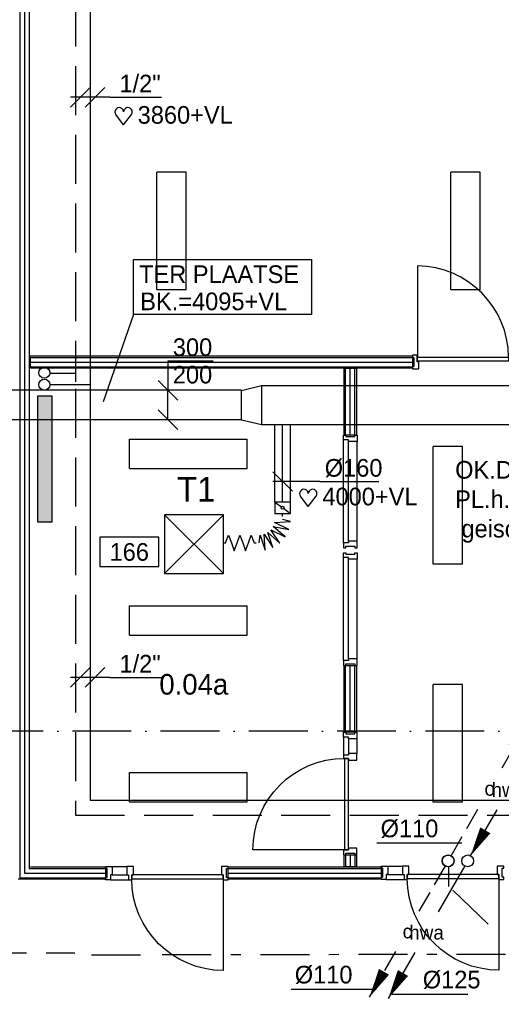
# Model space of a CAD drawing. Extents: x -866131 to -691536, y 173952 to 258052.
# Tile 148 of 160: x -748051 to -743138, y 230235 to 240277. Entities that reach past the tile are written whole.
import ezdxf
from ezdxf.enums import TextEntityAlignment as Align

# ---------------------------------------------------------------- set-up
doc = ezdxf.new("R2010")
doc.units = 0
doc.header["$LTSCALE"] = 100
for name, pattern in [('2322102', [45, 5, -2, 5, -2, 5, -2, 5, -2, 5, -2, 5, -5]), ('2322107', [2000, 1000, 1000]), ('2322108', [7, 5, -2]), ('2322109', [10, 5, -2, 1, -2]), ('CENTER2', [11.25, 7.5, -1.25, 1.25, -1.25]), ('CENTER4', [5, 3.125, -0.625, 0.625, -0.625]), ('DASHDOT', [9, 6, -1.5, 0, -1.5])]:
    doc.linetypes.add(name, pattern=pattern)
doc.layers.get('0').update_dxf_attribs({"linetype": 'CONTINUOUS'})
for name, color, linetype in [('AL$7----_STRAMIEN', 1, 'DASHDOT'), ('AL21K---_ISOLATIE', 1, 'CONTINUOUS'), ('AL22----_BINNENWAND', 7, 'CONTINUOUS'), ('ALL-----_REFLIJNEN', 8, 'CONTINUOUS'), ('ARMATUUR', 8, 'CONTINUOUS'), ('BOUW', 8, 'CONTINUOUS'), ('WL521---', 4, 'CONTINUOUS'), ('WL5233--', 4, 'CONTINUOUS'), ('WL531---', 4, 'CONTINUOUS'), ('WL561---', 4, 'CONTINUOUS'), ('WL561---_AANVOER', 4, 'CONTINUOUS'), ('WL561---_RETOUR', 4, 'CONTINUOUS'), ('WL5627--', 4, 'CONTINUOUS'), ('WL570---', 3, 'CONTINUOUS'), ('WL570---_HARTLIJN', 7, 'CONTINUOUS'), ('WL570---_HULPLIJN', 7, 'CONTINUOUS'), ('WL570---_RETOUR', 3, 'CONTINUOUS'), ('WL570---_TOEVOER', 3, 'CONTINUOUS'), ('WM561---', 1, 'CONTINUOUS'), ('WM570---', 1, 'CONTINUOUS')]:
    doc.layers.add(name, color=color, linetype=linetype)
doc.styles.add('BURO-018', font='BUROFONT.shx', dxfattribs={"height": 180})
doc.styles.add('BURO-025', font='BUROFONT.shx', dxfattribs={"height": 250})
doc.styles.add('BURO-035', font='BUROFONT.shx', dxfattribs={"height": 350})

# ---------------------------------------------------------------- blocks, each defined once
blk = doc.blocks.new('LDV3')
at = {"color": 0, "linetype": 'CONTINUOUS'}
for p, q in [((4.5, 7.794), (6.75, 11.691)), ((0.25, 0.433), (2.5, 4.33))]:
    blk.add_line(p, q, dxfattribs=at)
blk.add_lwpolyline([(0.25, 0.433, 0, 1, 0), (1.5, 2.598, 1, 1, 0)], format="xyseb", dxfattribs=at)
blk.add_circle((0, 0), 0.5, dxfattribs=at)
at = {"color": 0, "linetype": 'CONTINUOUS', "style": 'BURO-018'}
blk.add_attdef('LD_TEXT1', text='', height=1.8, dxfattribs=at).set_placement((3.5, 6.062), align=Align.MIDDLE)
blk = doc.blocks.new('LDV2')
at = {"color": 0, "linetype": 'CONTINUOUS'}
for p, q in [((-0.25, -0.433), (-2.5, -4.33)), ((-4.5, -7.794), (-6.75, -11.691))]:
    blk.add_line(p, q, dxfattribs=at)
blk.add_lwpolyline([(-6.75, -11.691, 0, 1, 0), (-5.5, -9.526, 1, 1, 0)], format="xyseb", dxfattribs=at)
blk.add_circle((0, 0), 0.5, dxfattribs=at)
at = {"color": 0, "linetype": 'CONTINUOUS', "style": 'BURO-018'}
blk.add_attdef('LD_TEXT1', text='', height=1.8, dxfattribs=at).set_placement((-3.5, -6.062), align=Align.MIDDLE)
blk = doc.blocks.new('LDV1123')
at = {"color": 0, "linetype": 'CONTINUOUS'}
for p, q in [((6.75, 11.691), (5.812, 10.068)), ((5.437, 9.418), (4.5, 7.794)), ((1.562, 2.706), (2.5, 4.33)), ((0.25, 0.433), (1.187, 2.057))]:
    blk.add_line(p, q, dxfattribs=at)
blk.add_lwpolyline([(6.75, 11.691, 0, 1, 0), (5.5, 9.526, 1, 1, 0)], format="xyseb", dxfattribs=at)
blk.add_circle((0, 0), 0.5, dxfattribs=at)
at = {"color": 0, "linetype": 'CONTINUOUS', "style": 'BURO-018'}
blk.add_attdef('LD_TEXT1', text='', height=1.8, dxfattribs=at).set_placement((3.5, 6.062), align=Align.MIDDLE)
blk = doc.blocks.new('*U403', base_point=(85778, 64310))
at = {"color": 0, "linetype": 'CONTINUOUS'}
for p, q in [((85878, 64410), (85678, 64210)), ((86028, 64410), (85828, 64210)), ((86078, 64310), (85678, 64310)), ((86078, 64310), (86608, 64310))]:
    blk.add_line(p, q, dxfattribs=at)
at = {"color": 0, "linetype": 'CONTINUOUS', "style": 'BURO-018'}
blk.add_text('1/2"', height=180, dxfattribs=at).set_placement((86178, 64360))
blk = doc.blocks.new('HART')
at = {"color": 1}
for q in [(-28.1, 39.5), (51.4, 39.5)]:
    blk.add_line((11.6, -12.9), q, dxfattribs=at)
for centre, start, end in [((-10.5, 52.8), 0, 217.1867), ((33.8, 52.8), 322.8133, 180)]:
    blk.add_arc(centre, 22.1, start, end, dxfattribs=at)
blk = doc.blocks.new('LU-ORNAM-25825801')
at = {"color": 0, "linetype": 'CONTINUOUS'}
for p, q in [((300, 300), (-300, 300)), ((-300, 300), (-300, -300)), ((300, 300), (-300, -300)), ((-300, 300), (300, -300)), ((300, -300), (300, 300)), ((-300, -300), (300, -300))]:
    blk.add_line(p, q, dxfattribs=at)
blk = doc.blocks.new('2322401')
at = {"color": 0, "linetype": 'CONTINUOUS'}
for p, q in [((-0.5, 0.5, 1), (-0.5, 0.5)), ((-0.5, 0.5, 1), (-0.5, -0.5, 1)), ((0.5, 0.5, 1), (-0.5, 0.5, 1)), ((0.5, 0.5), (-0.5, 0.5)), ((-0.5, 0.5), (-0.5, -0.5)), ((0.5, 0.5, 1), (0.5, 0.5)), ((0.5, -0.5, 1), (0.5, 0.5, 1)), ((0.5, -0.5), (0.5, 0.5)), ((-0.5, -0.5, 1), (-0.5, -0.5)), ((-0.5, -0.5, 1), (0.5, -0.5, 1)), ((-0.5, -0.5), (0.5, -0.5)), ((0.5, -0.5, 1), (0.5, -0.5))]:
    blk.add_line(p, q, dxfattribs=at)
blk = doc.blocks.new('LU-1D-F-B41F')
at = {"color": 0, "linetype": 'CONTINUOUS'}
for p, q in [((-16, 0), (0, 0)), ((0, 0), (16, 0))]:
    blk.add_line(p, q, dxfattribs=at)
blk = doc.blocks.new('LU-ORND')
at = {"color": 0, "linetype": 'CONTINUOUS'}
for p, q in [((-3, 1.5), (-3, -1.5)), ((3, 1.5), (-3, 1.5)), ((3, -1.5), (3, 1.5)), ((-3, -1.5), (3, -1.5))]:
    blk.add_line(p, q, dxfattribs=at)
blk = doc.blocks.new('LU-1D-K-A0')
at = {"color": 0, "linetype": 'CONTINUOUS'}
for p, q in [((-0.5, 80), (0.5, 80)), ((-0.5, -80), (0.5, -80))]:
    blk.add_line(p, q, dxfattribs=at)
at = {"layer": 'WL570---_HARTLIJN', "linetype": 'CENTER2'}
blk.add_line((-0.5, 0), (0.5, 0), dxfattribs=at)
blk = doc.blocks.new('*U595', base_point=(-745289, 235566))
at = {"color": 0, "linetype": 'CONTINUOUS'}
for p, q in [((-745269, 235467), (-745468, 235666)), ((-744989, 235566), (-745469, 235566)), ((-744989, 235566), (-744389, 235566))]:
    blk.add_line(p, q, dxfattribs=at)
at = {"layer": 'WM570---', "linetype": 'CONTINUOUS', "style": 'BURO-018'}
blk.add_text('%%c160', height=180, dxfattribs=at).set_placement((-744939, 235616))
blk = doc.blocks.new('LU-1D-KL1-A073')
at = {"color": 0, "linetype": 'CONTINUOUS'}
for p, q in [((-58, 80), (-58, -80)), ((58, 80), (-58, 80)), ((49, 68), (8, 12)), ((58, -80), (58, 80)), ((-58, -80), (58, -80)), ((-8, -12), (-49, -68))]:
    blk.add_line(p, q, dxfattribs=at)
blk.add_circle((0, 0), 14.4, dxfattribs=at)
blk = doc.blocks.new('LU-1D-BF-1-A05AF0')
at = {"color": 0, "linetype": 'CONTINUOUS'}
for p, q in [((-83, 209), (79, 219)), ((63, 137), (-83, 209)), ((79, 219), (0, 240)), ((-98, -47), (-151, 107)), ((-151, 107), (-29, -1)), ((-29, -1), (-120, 135)), ((-120, 135), (26, 62)), ((26, 62), (-97, 169)), ((-97, 169), (63, 137)), ((-240, 0), (-230, 80)), ((-230, 80), (-178, -74)), ((-178, -74), (-189, 88)), ((-189, 88), (-98, -47))]:
    blk.add_line(p, q, dxfattribs=at)
blk = doc.blocks.new('LU-1D-F-A014A')
at = {"color": 0, "linetype": 'CONTINUOUS'}
for p, q in [((-165, 0), (-146, 0)), ((-146, 0), (-116, 80)), ((-116, 80), (-87, 0)), ((-87, 0), (-58, -80)), ((-58, -80), (-29, 0)), ((-29, 0), (0, 80)), ((0, 80), (29, 0)), ((29, 0), (58, -80)), ((58, -80), (87, 0)), ((87, 0), (116, 80)), ((116, 80), (146, 0)), ((146, 0), (165, 0))]:
    blk.add_line(p, q, dxfattribs=at)
blk = doc.blocks.new('LU-2D-K-12C')
at = {"color": 0, "linetype": 'CONTINUOUS'}
for p, q in [((-0.5, 150), (0.5, 150)), ((-0.5, -150), (0.5, -150))]:
    blk.add_line(p, q, dxfattribs=at)
blk = doc.blocks.new('*U607', base_point=(-746538, 236497))
at = {"color": 0, "linetype": 'CONTINUOUS'}
for p, q in [((-746538, 236797), (-746538, 236497)), ((-746538, 236797), (-746078, 236797)), ((-746638, 236597), (-746438, 236398)), ((-746538, 236197), (-746538, 236497)), ((-746638, 236297), (-746438, 236098))]:
    blk.add_line(p, q, dxfattribs=at)
at = {"layer": 'WM570---', "linetype": 'CONTINUOUS', "style": 'BURO-018'}
for s, p in [('300', (-746488, 236847)), ('200', (-746488, 236567))]:
    blk.add_text(s, height=180, dxfattribs=at).set_placement(p)
blk = doc.blocks.new('LU-2D-K-190')
at = {"color": 0, "linetype": 'CONTINUOUS'}
for p, q in [((-0.5, 200), (0.5, 200)), ((-0.5, -200), (0.5, -200))]:
    blk.add_line(p, q, dxfattribs=at)
blk = doc.blocks.new('A$C762F268B')
at = {"layer": 'WL561---_RETOUR', "color": 1}
for centre in [(56, 178), (56, 56)]:
    blk.add_circle(centre, 56.2, dxfattribs=at)
blk = doc.blocks.new('LDV2102')
at = {"color": 0, "linetype": 'CONTINUOUS'}
for p, q in [((-0.25, -0.433), (-1.187, -2.057)), ((-1.562, -2.706), (-2.5, -4.33)), ((-5.437, -9.418), (-4.5, -7.794)), ((-6.75, -11.691), (-5.812, -10.068))]:
    blk.add_line(p, q, dxfattribs=at)
blk.add_lwpolyline([(-6.75, -11.691, 0, 1, 0), (-5.5, -9.526, 1, 1, 0)], format="xyseb", dxfattribs=at)
blk.add_circle((0, 0), 0.5, dxfattribs=at)
at = {"color": 0, "linetype": 'CONTINUOUS', "style": 'BURO-018'}
blk.add_attdef('LD_TEXT1', text='', height=1.8, dxfattribs=at).set_placement((-3.5, -6.062), align=Align.MIDDLE)

msp = doc.modelspace()

# ---------------------------------------------------------------- hatches: boundary and pattern name
at = {"layer": 'WL561---'}
msp.add_hatch(color=256, dxfattribs=at).paths.add_polyline_path([(-747720.126, 236436.603), (-747870.126, 236436.603), (-747870.126, 235156.603), (-747720.126, 235156.603)])

# ---------------------------------------------------------------- linework, layer by layer
at = {"color": 8, "linetype": 'CONTINUOUS'}
msp.add_line((-743992.826, 237765.866), (-743992.826, 236835.866), dxfattribs=at)
msp.add_arc((-744001.642, 236827.051), 938.857, 0.5379912, 89.4620088, dxfattribs=at)
at = {"layer": 'AL$7----_STRAMIEN', "color": 1}
msp.add_lwpolyline([(-719909.644, 233021.228), (-863263.924, 233021.228)], dxfattribs=at)
at = {"layer": 'AL22----_BINNENWAND', "color": 8, "linetype": 'CONTINUOUS'}
for p, q in [((-748050.326, 250181.366), (-748050.326, 231526.366)), ((-747955.326, 250181.366), (-747955.326, 231621.366)), ((-747955.326, 231621.366), (-747174.326, 231621.366)), ((-747940.326, 231636.366), (-747174.326, 231636.366)), ((-747174.326, 231636.366), (-747174.326, 231511.366)), ((-747174.326, 231511.366), (-748065.326, 231511.366)), ((-748050.326, 231526.366), (-747174.326, 231526.366)), ((-748002.826, 231573.866), (-747174.326, 231573.866))]:
    msp.add_line(p, q, dxfattribs=at)
at = {"layer": 'AL22----_BINNENWAND', "color": 8}
msp.add_lwpolyline([(-747940.326, 236847.366), (-744044.826, 236847.366), (-744044.826, 236722.366), (-747940.326, 236722.366)], close=True, dxfattribs=at)
at = {"layer": 'AL22----_BINNENWAND', "color": 8, "linetype": 'CONTINUOUS'}
for points in [[(-747940.326, 236832.366), (-744044.826, 236832.366)], [(-744044.826, 236855.866), (-744044.826, 236830.866), (-744028.826, 236830.866), (-744028.826, 236738.866), (-744044.826, 236738.866), (-744044.826, 236716.866), (-743977.826, 236716.866), (-743977.826, 236788.866), (-743994.826, 236788.866), (-743994.826, 236855.866), (-744044.826, 236855.866)], [(-747940.326, 236737.366), (-744044.826, 236737.366)], [(-744725.326, 236041.116), (-744725.326, 236722.366)], [(-744677.826, 236041.116), (-744677.826, 236722.366)], [(-744630.326, 236041.116), (-744630.326, 236722.366)], [(-744747.326, 236041.116), (-744722.326, 236041.116), (-744722.326, 236025.116), (-744633.326, 236025.116), (-744633.326, 236041.116), (-744608.326, 236041.116), (-744608.326, 235974.116), (-744696.326, 235974.116), (-744696.326, 235991.116), (-744747.326, 235991.116), (-744747.326, 236041.116)], [(-744747.346, 234941.116), (-744747.346, 235991.116)], [(-744696.326, 234958.116), (-744696.326, 235974.116)], [(-744608.346, 234958.116), (-744608.346, 235974.116)], [(-744747.326, 234891.116), (-744722.326, 234891.116), (-744722.326, 234907.116), (-744633.326, 234907.116), (-744633.326, 234891.116), (-744608.326, 234891.116), (-744608.326, 234958.116), (-744696.326, 234958.116), (-744696.326, 234941.116), (-744747.326, 234941.116), (-744747.326, 234891.116)], [(-744747.346, 233741.116), (-744747.346, 234791.116)], [(-744747.326, 234841.116), (-744722.326, 234841.116), (-744722.326, 234825.116), (-744633.326, 234825.116), (-744633.326, 234841.116), (-744608.326, 234841.116), (-744608.326, 234774.116), (-744696.326, 234774.116), (-744696.326, 234791.116), (-744747.326, 234791.116), (-744747.326, 234841.116)], [(-744696.326, 233758.116), (-744696.326, 234774.116)], [(-744608.346, 233758.116), (-744608.346, 234774.116)], [(-744747.326, 233691.116), (-744722.326, 233691.116), (-744722.326, 233707.116), (-744633.326, 233707.116), (-744633.326, 233691.116), (-744608.326, 233691.116), (-744608.326, 233758.116), (-744696.326, 233758.116), (-744696.326, 233741.116), (-744747.326, 233741.116), (-744747.326, 233691.116)], [(-744725.326, 233009.866), (-744725.326, 233691.116)], [(-744677.826, 233009.866), (-744677.826, 233691.116)], [(-744630.326, 233009.866), (-744630.326, 233691.116)], [(-744748.826, 233009.866), (-744723.826, 233009.866), (-744723.826, 232993.866), (-744631.826, 232993.866), (-744631.826, 233009.866), (-744609.826, 233009.866), (-744609.826, 232942.866), (-744697.826, 232942.866), (-744697.826, 232959.866), (-744748.826, 232959.866), (-744748.826, 233009.866)], [(-744748.826, 232959.866), (-744748.826, 232775.866)], [(-744697.826, 232942.866), (-744697.826, 232792.866)], [(-744609.826, 232942.866), (-744609.826, 232792.866)], [(-744748.826, 232775.866), (-744748.826, 232742.866), (-744697.826, 232742.866), (-744697.826, 232725.866), (-744609.826, 232725.866), (-744609.826, 232792.866), (-744697.826, 232792.866), (-744697.826, 232775.866), (-744748.826, 232775.866), (-744748.826, 232742.866)], [(-744748.826, 231758.866), (-744723.826, 231758.866), (-744723.826, 231774.866), (-744631.826, 231774.866), (-744631.826, 231758.866), (-744609.826, 231758.866), (-744609.826, 231825.866), (-744697.826, 231825.866), (-744697.826, 231808.866), (-744748.826, 231808.866), (-744748.826, 231758.866)], [(-744725.326, 231759.866), (-744725.326, 231636.366)], [(-744677.826, 231759.866), (-744677.826, 231636.366)], [(-744630.326, 231759.866), (-744630.326, 231636.366)], [(-747174.326, 231502.866), (-747174.326, 231527.866), (-747158.326, 231527.866), (-747158.326, 231619.866), (-747174.326, 231619.866), (-747174.326, 231641.866), (-747107.326, 231641.866), (-747107.326, 231553.866), (-747124.326, 231553.866), (-747124.326, 231502.866), (-747174.326, 231502.866)], [(-747107.326, 231641.866), (-746957.326, 231641.866)], [(-746940.326, 231502.866), (-746907.326, 231502.866), (-746907.326, 231553.866), (-746890.326, 231553.866), (-746890.326, 231641.866), (-746957.326, 231641.866), (-746957.326, 231553.866), (-746940.326, 231553.866), (-746940.326, 231502.866), (-746907.326, 231502.866)], [(-745923.326, 231502.866), (-745923.326, 231527.866), (-745939.326, 231527.866), (-745939.326, 231619.866), (-745923.326, 231619.866), (-745923.326, 231641.866), (-745990.326, 231641.866), (-745990.326, 231553.866), (-745973.326, 231553.866), (-745973.326, 231502.866), (-745923.326, 231502.866)], [(-745923.326, 231621.366), (-744363.583, 231621.366)], [(-744363.583, 231506.366), (-744363.583, 231531.366), (-744347.583, 231531.366), (-744347.583, 231623.366), (-744363.583, 231623.366), (-744363.583, 231645.366), (-744296.583, 231645.366), (-744296.583, 231557.366), (-744313.583, 231557.366), (-744313.583, 231506.366), (-744363.583, 231506.366)], [(-744296.583, 231645.366), (-744146.583, 231645.366)], [(-744129.583, 231506.366), (-744096.583, 231506.366), (-744096.583, 231557.366), (-744079.583, 231557.366), (-744079.583, 231645.366), (-744146.583, 231645.366), (-744146.583, 231557.366), (-744129.583, 231557.366), (-744129.583, 231506.366), (-744096.583, 231506.366)], [(-743112.583, 231506.366), (-743112.583, 231531.366), (-743128.583, 231531.366), (-743128.583, 231623.366), (-743112.583, 231623.366), (-743112.583, 231645.366), (-743179.583, 231645.366), (-743179.583, 231557.366), (-743162.583, 231557.366), (-743162.583, 231506.366), (-743112.583, 231506.366)], [(-747124.326, 231502.866), (-746940.326, 231502.866)], [(-747107.326, 231553.866), (-746957.326, 231553.866)], [(-745923.326, 231573.866), (-744363.583, 231573.866)], [(-745923.326, 231526.366), (-744363.583, 231526.366)], [(-744313.583, 231506.366), (-744129.583, 231506.366)], [(-744296.583, 231557.366), (-744146.583, 231557.366)]]:
    msp.add_lwpolyline(points, dxfattribs=at)
for points in [[(-743062.826, 236835.866), (-743062.826, 236794.866), (-743992.826, 236794.866), (-743992.826, 236835.866)], [(-744740.326, 236041.116), (-744740.326, 236722.366), (-744615.326, 236722.366), (-744615.326, 236041.116)], [(-744740.326, 233009.866), (-744740.326, 233691.116), (-744615.326, 233691.116), (-744615.326, 233009.866)], [(-744697.826, 232742.866), (-744737.826, 232742.866), (-744737.826, 231808.866), (-744697.826, 231808.866)], [(-744615.326, 231759.866), (-744615.326, 231636.366), (-744740.326, 231636.366), (-744740.326, 231759.866)], [(-747940.326, 231636.366), (-747940.326, 231636.366), (-747940.326, 231636.366)], [(-745923.326, 231636.366), (-744363.583, 231636.366), (-744363.583, 231511.366), (-745923.326, 231511.366)], [(-746907.326, 231553.866), (-746907.326, 231513.866), (-745973.326, 231513.866), (-745973.326, 231553.866)], [(-744096.583, 231557.366), (-744096.583, 231517.366), (-743162.583, 231517.366), (-743162.583, 231557.366)]]:
    msp.add_lwpolyline(points, close=True, dxfattribs=at)
for points in [[(-744737.826, 231808.866), (-745671.826, 231808.866, -0.414213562), (-744737.826, 232742.866, -0.414213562)], [(-745973.326, 231513.866), (-745973.326, 230579.866, -0.414213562), (-746907.326, 231513.866, -0.414213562)], [(-743162.583, 231517.366), (-743162.583, 230583.366, -0.414213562), (-744096.583, 231517.366, -0.414213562)]]:
    msp.add_lwpolyline(points, format="xyb", dxfattribs=at)
at = {"layer": 'ALL-----_REFLIJNEN', "color": 8, "linetype": 'CONTINUOUS'}
msp.add_line((-748002.826, 250181.366), (-748002.826, 231573.866), dxfattribs=at)
msp.add_lwpolyline([(-747940.326, 236784.866), (-744044.826, 236784.866)], dxfattribs=at)
at = {"layer": 'ARMATUUR', "color": 8}
for points in [[(-746652.826, 237521.228), (-746652.826, 238721.228)], [(-746352.826, 238721.228), (-746652.826, 238721.228)], [(-746352.826, 237521.228), (-746352.826, 238721.228)], [(-743352.826, 238721.228), (-743652.826, 238721.228)], [(-743652.826, 237521.228), (-743652.826, 238721.228)], [(-743352.826, 237521.228), (-743352.826, 238721.228)], [(-746352.826, 237521.228), (-746652.826, 237521.228)], [(-743352.826, 237521.228), (-743652.826, 237521.228)], [(-746929.866, 236000.32), (-745729.866, 236000.32)], [(-746929.866, 235700.32), (-746929.866, 236000.32)], [(-745729.866, 235700.32), (-745729.866, 236000.32)], [(-743832.031, 234724.299), (-743832.031, 235924.299)], [(-743532.031, 235924.299), (-743832.031, 235924.299)], [(-743532.031, 234724.299), (-743532.031, 235924.299)], [(-746929.866, 235700.32), (-745729.866, 235700.32)], [(-743532.031, 234724.299), (-743832.031, 234724.299)], [(-746929.866, 234000.32), (-746929.866, 234300.32)], [(-746929.866, 234300.32), (-745729.866, 234300.32)], [(-745729.866, 234000.32), (-745729.866, 234300.32)], [(-746929.866, 234000.32), (-745729.866, 234000.32)], [(-743832.031, 232296.228), (-743832.031, 233496.228)], [(-743532.031, 233496.228), (-743832.031, 233496.228)], [(-743532.031, 232296.228), (-743532.031, 233496.228)], [(-746929.866, 232300.32), (-746929.866, 232600.32)], [(-746929.866, 232600.32), (-745729.866, 232600.32)], [(-745729.866, 232300.32), (-745729.866, 232600.32)], [(-746929.866, 232300.32), (-745729.866, 232300.32)], [(-743532.031, 232296.228), (-743832.031, 232296.228)]]:
    msp.add_lwpolyline(points, dxfattribs=at)
at = {"layer": 'WL531---', "linetype": '2322109'}
for p, q in [((-749481.759, 230760.004), (-747707.761, 230760.004)), ((-747707.761, 230760.004), (-747486.666, 230760.004)), ((-747317.026, 230739.979), (-746795.487, 230741.031)), ((-746595.764, 230741.434), (-736521.089, 230760.004))]:
    msp.add_line(p, q, dxfattribs=at)
at = {"layer": 'WL561---_AANVOER', "linetype": '2322107'}
for p, q in [((-747331.846, 240652.376), (-747331.846, 232315.488)), ((-747482.303, 236669.189), (-747746.509, 236669.189)), ((-747332.79, 236552.876), (-747736.357, 236552.876)), ((-747331.846, 232315.488), (-742871.49, 232315.488))]:
    msp.add_line(p, q, dxfattribs=at)
at = {"layer": 'WL561---_RETOUR', "linetype": '2322108'}
for p, q in [((-747481.846, 240502.376), (-747481.846, 236583.672)), ((-747481.846, 236511.616), (-747481.846, 232165.488)), ((-747481.846, 232165.488), (-743014.176, 232165.488))]:
    msp.add_line(p, q, dxfattribs=at)
at = {"layer": 'WL5627--', "linetype": '2322102'}
for p, q in [((-743672.814, 231436.595), (-743672.814, 231640.374)), ((-743272.082, 231052.093), (-743672.814, 231436.595)), ((-738810.689, 231052.093), (-743272.082, 231052.093))]:
    msp.add_line(p, q, dxfattribs=at)
at = {"layer": 'WL570---', "color": 1}
for p, q in [((-746889.964, 237270.115), (-746889.964, 237832.693)), ((-746889.964, 237832.693), (-745074.992, 237832.693)), ((-745074.992, 237832.693), (-745074.992, 237270.115)), ((-746889.964, 237270.115), (-747199.783, 236379.135)), ((-745074.992, 237270.115), (-746889.964, 237270.115))]:
    msp.add_line(p, q, dxfattribs=at)
at = {"layer": 'WL570---'}
for p, q in [((-745788.288, 236497.015), (-745583.242, 236547.232)), ((-745583.242, 236547.232), (-745583.242, 236146.634)), ((-745788.288, 236197.232), (-745788.288, 236497.015)), ((-745788.288, 236197.232), (-745583.242, 236147.232))]:
    msp.add_line(p, q, dxfattribs=at)
at = {"layer": 'WL570---_HARTLIJN', "color": 1, "linetype": 'CONTINUOUS'}
for p, q in [((-743539.407, 231877.042), (-744405.849, 231877.042)), ((-744415.299, 230385.996), (-745281.741, 230385.996)), ((-743479.872, 230335.426), (-744273.367, 230335.426))]:
    msp.add_line(p, q, dxfattribs=at)

# ---------------------------------------------------------------- block references
at = {"layer": 'WL521---', "color": 2}
ref = msp.add_blockref('LDV3', (-743480.567, 231697.96), dxfattribs=dict(at, xscale=120, yscale=120, zscale=120))
ref.add_attrib('LD_TEXT1', 'hwa', dxfattribs={"layer": '0', "color": 1, "linetype": 'CONTINUOUS', "height": 144, "style": 'BURO-018'}).set_placement((-743060.567, 232425.422), align=Align.MIDDLE)
ref = msp.add_blockref('LDV2', (-743480.567, 231697.96), dxfattribs=dict(at, xscale=120, yscale=120, zscale=120))
ref.add_attrib('LD_TEXT1', 'hwa', dxfattribs={"layer": '0', "color": 1, "linetype": 'CONTINUOUS', "height": 144, "style": 'BURO-018'}).set_placement((-743900.567, 230970.499), align=Align.MIDDLE)
at = {"layer": 'WL5233--', "color": 2}
ref = msp.add_blockref('LDV1123', (-743680.567, 231697.96), dxfattribs=dict(at, xscale=121.5, yscale=121.5, zscale=121.5))
ref.add_attrib('LD_TEXT1', 'o', dxfattribs={"layer": '0', "color": 1, "linetype": 'CONTINUOUS', "height": 145.8, "style": 'BURO-018'}).set_placement((-743255.317, 232434.515), align=Align.MIDDLE)
at = {"layer": 'WL561---'}
msp.add_blockref('A$C762F268B', (-747854.95, 236498.43), dxfattribs=at)
at = {"layer": 'WL561---', "xscale": 1280, "yscale": 150, "zscale": 1280, "rotation": 89.99999999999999}
msp.add_blockref('2322401', (-747795.126, 235796.603, 120), dxfattribs=at)
at = {"layer": 'WL5627--', "color": 2}
ref = msp.add_blockref('LDV2102', (-743680.567, 231697.96), dxfattribs=dict(at, xscale=118.8, yscale=118.8, zscale=118.8))
ref.add_attrib('LD_TEXT1', 'c', dxfattribs={"layer": '0', "color": 1, "linetype": 'CONTINUOUS', "height": 142.56, "style": 'BURO-018'}).set_placement((-744096.367, 230977.774), align=Align.MIDDLE)
at = {"layer": 'WL570---_RETOUR', "xscale": 2, "yscale": 2, "zscale": 2}
for p in [(-747013.933, 239231.057), (-745129.672, 235338.566)]:
    msp.add_blockref('HART', p, dxfattribs=at)
at = {"layer": 'WL570---_TOEVOER', "linetype": 'CONTINUOUS', "xscale": 4552.398539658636}
msp.add_blockref('LU-2D-K-190', (-743307.042, 236347.232), dxfattribs=at)
at = {"layer": 'WL570---_TOEVOER', "linetype": 'CONTINUOUS'}
for name, p, xscale, rotation in [('LU-2D-K-12C', (-746998.978, 236347.232), 2421.378989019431, 180), ('LU-1D-K-A0', (-745368.64, 235753.029), 791.4968613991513, 90)]:
    msp.add_blockref(name, p, dxfattribs=dict(at, xscale=xscale, rotation=rotation))
at = {"layer": 'WL570---_TOEVOER', "linetype": 'CONTINUOUS', "rotation": 90}
for name, p in [('LU-1D-KL1-A073', (-745368.64, 235299.781)), ('LU-1D-F-B41F', (-745368.64, 235226.568))]:
    msp.add_blockref(name, p, dxfattribs=at)
at = {"layer": 'WL570---_TOEVOER'}
msp.add_blockref('LU-ORNAM-25825801', (-746272.96, 234928.808), dxfattribs=at)
at = {"layer": 'WL570---_TOEVOER', "linetype": 'CONTINUOUS'}
for name, p in [('LU-1D-BF-1-A05AF0', (-745368.64, 234940.855)), ('LU-1D-F-A014A', (-745804.052, 234940.855))]:
    msp.add_blockref(name, p, dxfattribs=at)
at = {"layer": 'WM561---'}
for p in [(-747432.532, 239485.936), (-747432.532, 233569.002)]:
    msp.add_blockref('*U403', p, dxfattribs=at)
at = {"layer": 'WM570---'}
msp.add_blockref('*U607', (-746538.176, 236497.232), dxfattribs=at)
at = {"layer": 'WM570---', "linetype": 'CONTINUOUS'}
msp.add_blockref('*U595', (-745288.64, 235566.485), dxfattribs=at)
at = {"layer": 'WM570---'}
ref = msp.add_blockref('LU-ORND', (-746932.782, 234848.874), dxfattribs=dict(at, xscale=100, yscale=100, zscale=100))
ref.add_attrib('LU_TEXT1', '166', dxfattribs={"layer": '0', "color": 1, "linetype": 'CONTINUOUS', "height": 180, "style": 'BURO-018'}).set_placement((-746932.782, 234848.874), align=Align.MIDDLE)

# ---------------------------------------------------------------- texts
at = {"layer": 'AL21K---_ISOLATIE', "color": 8, "style": 'BURO-035'}
msp.add_text('0.04a', height=210, dxfattribs=at).set_placement((-746625.942, 233393.769))
at = {"layer": 'BOUW', "color": 1, "style": 'BURO-018'}
for s, p in [('OK.DEK=4110+VL', (-743608.598, 235596.466)), ('PL.h.=3750+vl', (-743608.598, 235296.466)), ('geisoleerd', (-743544.35, 234996.376))]:
    msp.add_text(s, height=180, dxfattribs=at).set_placement(p)
at = {"layer": 'WL570---', "color": 1, "style": 'BURO-018'}
for s, p in [('TER PLAATSE', (-746832.528, 237591.59)), ('BK.=4095+VL', (-746821.041, 237314.551))]:
    msp.add_text(s, height=180, dxfattribs=at).set_placement(p)
at = {"layer": 'WL570---_HARTLIJN', "color": 1, "linetype": 'CENTER4', "style": 'BURO-018'}
for s, p in [('%%c110', (-744368.645, 231939.004)), ('%%c110', (-745244.537, 230447.957)), ('%%c125', (-743938.611, 230397.387))]:
    msp.add_text(s, height=180, dxfattribs=at).set_placement(p)
at = {"layer": 'WL570---_HULPLIJN', "color": 1, "linetype": 'CONTINUOUS', "style": 'BURO-025'}
msp.add_text('T1', height=250, dxfattribs=at).set_placement((-746445.247, 235362.563))
at = {"layer": 'WL570---_RETOUR', "color": 1, "style": 'BURO-018'}
for s, p in [('3860+VL', (-746847.013, 239216.552)), ('4000+VL', (-744962.751, 235324.061))]:
    msp.add_text(s, height=180, dxfattribs=at).set_placement(p)

doc.saveas('drawing.dxf')
